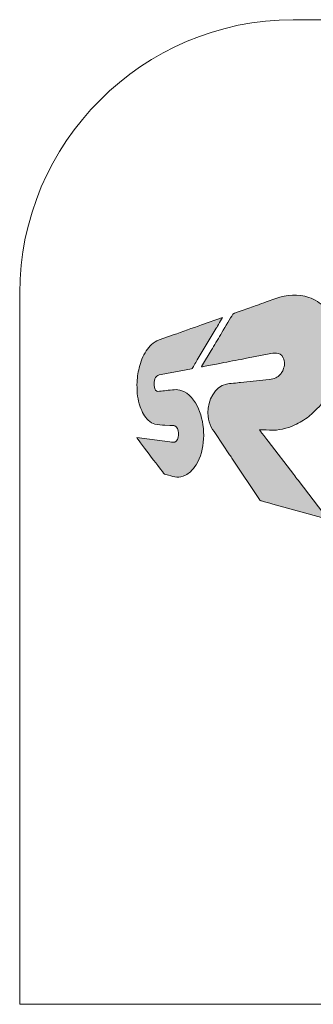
# Model space of a CAD drawing. Header units: millimetres. Extents: x 7 to 595, y -296 to -6.
# Tile 109 of 131: x 426 to 437, y -147 to -111. Entities that reach past the tile are written whole.
import ezdxf

# ---------------------------------------------------------------- set-up
doc = ezdxf.new("R2010")
doc.units = ezdxf.units.MM
doc.header["$MEASUREMENT"] = 0
doc.layers.add('Layer 1', color=7, linetype='Continuous', lineweight=0)

# ---------------------------------------------------------------- blocks, each defined once
blk = doc.blocks.new('Block_35')
at = {"layer": 'Layer 1', "color": 240, "lineweight": 0, "true_color": 0xed2224}
blk.add_open_spline([(496.406, -118.691), (496.406, -118.691), (496.406, -146.709), (496.406, -146.709), (496.406, -146.709), (426.406, -146.709), (426.406, -146.709), (426.406, -146.709), (426.406, -120.709), (426.406, -120.709), (426.406, -115.209), (430.906, -110.709), (436.406, -110.709), (436.406, -110.709), (496.406, -110.709), (496.406, -110.709)], degree=3, knots=[0, 0, 0, 0, 1, 1, 1, 2, 2, 2, 3, 3, 3, 4, 4, 4, 5, 5, 5, 5], dxfattribs=at)
blk = doc.blocks.new('Block_38')
at = {"layer": 'Layer 1', "true_color": 0x100d12, "transparency": 33554687}
h = blk.add_hatch(color=188, dxfattribs=at)
edge = h.paths.add_edge_path()
edge.add_spline(control_points=[(433.054, -123.407), (433.08, -123.394), (433.819, -123.258), (433.874, -123.247), (434.141, -123.193), (434.435, -123.145), (434.702, -123.089), (434.702, -123.089), (435.53, -122.931), (435.53, -122.931), (435.692, -122.902), (435.916, -122.822), (436.041, -123.071), (436.109, -123.209), (436.095, -123.369), (436.038, -123.507), (436.015, -123.563), (435.994, -123.597), (435.962, -123.644), (435.948, -123.666), (435.942, -123.667), (435.927, -123.685), (435.881, -123.741), (435.833, -123.776), (435.767, -123.809), (435.696, -123.845), (435.624, -123.852), (435.525, -123.859), (435.525, -123.859), (434.484, -123.972), (434.484, -123.972), (434.361, -123.989), (434.071, -124.011), (433.966, -124.031), (433.534, -124.114), (433.284, -124.642), (433.287, -125.078), (433.288, -125.25), (433.325, -125.387), (433.371, -125.516), (433.414, -125.637), (433.496, -125.746), (433.562, -125.844), (433.562, -125.844), (434.081, -126.62), (434.081, -126.62), (434.118, -126.674), (434.15, -126.722), (434.186, -126.778), (434.186, -126.778), (435.174, -128.254), (435.174, -128.254), (435.203, -128.299), (435.199, -128.292), (435.253, -128.306), (435.388, -128.342), (435.521, -128.38), (435.658, -128.418), (435.658, -128.418), (437.577, -128.95), (437.577, -128.95), (437.608, -128.958), (437.654, -128.969), (437.678, -128.98), (437.67, -128.95), (437.552, -128.808), (437.525, -128.773), (437.525, -128.773), (436.585, -127.547), (436.585, -127.547), (436.53, -127.475), (436.48, -127.412), (436.426, -127.34), (436.426, -127.34), (435.485, -126.114), (435.485, -126.114), (435.432, -126.044), (435.383, -125.981), (435.329, -125.911), (435.301, -125.874), (435.279, -125.845), (435.251, -125.809), (435.233, -125.784), (435.179, -125.725), (435.172, -125.701), (435.34, -125.699), (435.495, -125.719), (435.677, -125.718), (435.976, -125.715), (436.308, -125.608), (436.526, -125.497), (436.692, -125.412), (436.889, -125.295), (437.03, -125.17), (437.051, -125.151), (437.07, -125.133), (437.093, -125.116), (437.093, -125.116), (437.215, -125.003), (437.215, -125.003), (437.415, -124.8), (437.531, -124.653), (437.685, -124.409), (437.729, -124.339), (437.825, -124.165), (437.851, -124.099), (437.901, -123.972), (437.928, -123.931), (437.987, -123.766), (438.168, -123.254), (438.221, -122.677), (438.082, -122.136), (437.989, -121.776), (437.819, -121.484), (437.558, -121.226), (437.392, -121.062), (437.201, -120.94), (436.973, -120.864), (436.591, -120.737), (436.165, -120.759), (435.772, -120.904), (435.772, -120.904), (435.42, -121.03), (435.42, -121.03), (435.305, -121.076), (435.187, -121.108), (435.072, -121.154), (434.934, -121.21), (434.703, -121.281), (434.545, -121.342), (434.493, -121.362), (434.224, -121.444), (434.204, -121.472), (434.204, -121.472), (434.16, -121.546), (434.16, -121.546), (434.059, -121.701), (433.86, -122.044), (433.759, -122.215), (433.642, -122.415), (433.523, -122.605), (433.405, -122.806), (433.405, -122.806), (433.095, -123.324), (433.095, -123.324), (433.081, -123.349), (433.056, -123.376), (433.054, -123.407)], knot_values=[0, 0, 0, 0, 1, 1, 1, 2, 2, 2, 3, 3, 3, 4, 4, 4, 5, 5, 5, 6, 6, 6, 7, 7, 7, 8, 8, 8, 9, 9, 9, 10, 10, 10, 11, 11, 11, 12, 12, 12, 13, 13, 13, 14, 14, 14, 15, 15, 15, 16, 16, 16, 17, 17, 17, 18, 18, 18, 19, 19, 19, 20, 20, 20, 21, 21, 21, 22, 22, 22, 23, 23, 23, 24, 24, 24, 25, 25, 25, 26, 26, 26, 27, 27, 27, 28, 28, 28, 29, 29, 29, 30, 30, 30, 31, 31, 31, 32, 32, 32, 33, 33, 33, 34, 34, 34, 35, 35, 35, 36, 36, 36, 37, 37, 37, 38, 38, 38, 39, 39, 39, 40, 40, 40, 41, 41, 41, 42, 42, 42, 43, 43, 43, 44, 44, 44, 45, 45, 45, 46, 46, 46, 47, 47, 47, 48, 48, 48, 49, 49, 49, 49], degree=3, periodic=0)
h = blk.add_hatch(color=188, dxfattribs=at)
edge = h.paths.add_edge_path()
edge.add_spline(control_points=[(430.694, -124.053), (430.696, -124.371), (430.716, -124.58), (430.812, -124.86), (430.843, -124.952), (430.885, -125.054), (430.934, -125.133), (431.03, -125.289), (431.163, -125.452), (431.353, -125.502), (431.425, -125.521), (431.63, -125.533), (431.714, -125.532), (431.714, -125.532), (431.897, -125.542), (431.897, -125.542), (431.962, -125.551), (432.029, -125.537), (432.079, -125.559), (432.151, -125.59), (432.213, -125.716), (432.214, -125.819), (432.215, -125.925), (432.215, -126.037), (432.132, -126.122), (432.073, -126.183), (431.988, -126.154), (431.89, -126.14), (431.89, -126.14), (430.687, -125.989), (430.687, -125.989), (430.697, -126.023), (431.558, -127.149), (431.623, -127.233), (431.71, -127.348), (431.665, -127.311), (431.851, -127.364), (432.073, -127.427), (432.234, -127.478), (432.466, -127.364), (432.534, -127.331), (432.594, -127.287), (432.651, -127.238), (432.718, -127.181), (432.811, -127.061), (432.858, -126.982), (433.186, -126.428), (433.213, -125.661), (432.984, -125.038), (432.883, -124.766), (432.684, -124.441), (432.413, -124.308), (432.191, -124.2), (432.065, -124.238), (431.83, -124.26), (431.75, -124.267), (431.66, -124.281), (431.58, -124.288), (431.484, -124.297), (431.426, -124.323), (431.377, -124.252), (431.291, -124.126), (431.303, -123.916), (431.376, -123.792), (431.431, -123.7), (431.463, -123.709), (431.582, -123.685), (431.664, -123.669), (431.753, -123.654), (431.838, -123.636), (431.923, -123.619), (432.015, -123.601), (432.101, -123.587), (432.101, -123.587), (432.684, -123.475), (432.684, -123.475), (432.725, -123.464), (432.747, -123.404), (432.784, -123.34), (432.822, -123.275), (432.861, -123.211), (432.9, -123.146), (432.9, -123.146), (433.592, -121.988), (433.592, -121.988), (433.618, -121.944), (433.816, -121.621), (433.822, -121.597), (433.822, -121.597), (433.054, -121.869), (433.054, -121.869), (432.716, -121.984), (432.36, -122.121), (432.019, -122.236), (432.019, -122.236), (431.502, -122.42), (431.502, -122.42), (431.286, -122.493), (431.15, -122.638), (431.031, -122.82), (430.911, -123.003), (430.826, -123.225), (430.774, -123.439), (430.73, -123.619), (430.693, -123.832), (430.694, -124.053)], knot_values=[0, 0, 0, 0, 1, 1, 1, 2, 2, 2, 3, 3, 3, 4, 4, 4, 5, 5, 5, 6, 6, 6, 7, 7, 7, 8, 8, 8, 9, 9, 9, 10, 10, 10, 11, 11, 11, 12, 12, 12, 13, 13, 13, 14, 14, 14, 15, 15, 15, 16, 16, 16, 17, 17, 17, 18, 18, 18, 19, 19, 19, 20, 20, 20, 21, 21, 21, 22, 22, 22, 23, 23, 23, 24, 24, 24, 25, 25, 25, 26, 26, 26, 27, 27, 27, 28, 28, 28, 29, 29, 29, 30, 30, 30, 31, 31, 31, 32, 32, 32, 33, 33, 33, 34, 34, 34, 35, 35, 35, 35], degree=3, periodic=0)
at = {"layer": 'Layer 1'}
for points, knots in [([(433.054, -123.407), (433.08, -123.394), (433.819, -123.258), (433.874, -123.247), (434.141, -123.193), (434.435, -123.145), (434.702, -123.089), (434.702, -123.089), (435.53, -122.931), (435.53, -122.931), (435.692, -122.902), (435.916, -122.822), (436.041, -123.071), (436.109, -123.209), (436.095, -123.369), (436.038, -123.507), (436.015, -123.563), (435.994, -123.597), (435.962, -123.644), (435.948, -123.666), (435.942, -123.667), (435.927, -123.685), (435.881, -123.741), (435.833, -123.776), (435.767, -123.809), (435.696, -123.845), (435.624, -123.852), (435.525, -123.859), (435.525, -123.859), (434.484, -123.972), (434.484, -123.972), (434.361, -123.989), (434.071, -124.011), (433.966, -124.031), (433.534, -124.114), (433.284, -124.642), (433.287, -125.078), (433.288, -125.25), (433.325, -125.387), (433.371, -125.516), (433.414, -125.637), (433.496, -125.746), (433.562, -125.844), (433.562, -125.844), (434.081, -126.62), (434.081, -126.62), (434.118, -126.674), (434.15, -126.722), (434.186, -126.778), (434.186, -126.778), (435.174, -128.254), (435.174, -128.254), (435.203, -128.299), (435.199, -128.292), (435.253, -128.306), (435.388, -128.342), (435.521, -128.38), (435.658, -128.418), (435.658, -128.418), (437.577, -128.95), (437.577, -128.95), (437.608, -128.958), (437.654, -128.969), (437.678, -128.98), (437.67, -128.95), (437.552, -128.808), (437.525, -128.773), (437.525, -128.773), (436.585, -127.547), (436.585, -127.547), (436.53, -127.475), (436.48, -127.412), (436.426, -127.34), (436.426, -127.34), (435.485, -126.114), (435.485, -126.114), (435.432, -126.044), (435.383, -125.981), (435.329, -125.911), (435.301, -125.874), (435.279, -125.845), (435.251, -125.809), (435.233, -125.784), (435.179, -125.725), (435.172, -125.701), (435.34, -125.699), (435.495, -125.719), (435.677, -125.718), (435.976, -125.715), (436.308, -125.608), (436.526, -125.497), (436.692, -125.412), (436.889, -125.295), (437.03, -125.17), (437.051, -125.151), (437.07, -125.133), (437.093, -125.116), (437.093, -125.116), (437.215, -125.003), (437.215, -125.003), (437.415, -124.8), (437.531, -124.653), (437.685, -124.409), (437.729, -124.339), (437.825, -124.165), (437.851, -124.099), (437.901, -123.972), (437.928, -123.931), (437.987, -123.766), (438.168, -123.254), (438.221, -122.677), (438.082, -122.136), (437.989, -121.776), (437.819, -121.484), (437.558, -121.226), (437.392, -121.062), (437.201, -120.94), (436.973, -120.864), (436.591, -120.737), (436.165, -120.759), (435.772, -120.904), (435.772, -120.904), (435.42, -121.03), (435.42, -121.03), (435.305, -121.076), (435.187, -121.108), (435.072, -121.154), (434.934, -121.21), (434.703, -121.281), (434.545, -121.342), (434.493, -121.362), (434.224, -121.444), (434.204, -121.472), (434.204, -121.472), (434.16, -121.546), (434.16, -121.546), (434.059, -121.701), (433.86, -122.044), (433.759, -122.215), (433.642, -122.415), (433.523, -122.605), (433.405, -122.806), (433.405, -122.806), (433.095, -123.324), (433.095, -123.324), (433.081, -123.349), (433.056, -123.376), (433.054, -123.407)], [0, 0, 0, 0, 1, 1, 1, 2, 2, 2, 3, 3, 3, 4, 4, 4, 5, 5, 5, 6, 6, 6, 7, 7, 7, 8, 8, 8, 9, 9, 9, 10, 10, 10, 11, 11, 11, 12, 12, 12, 13, 13, 13, 14, 14, 14, 15, 15, 15, 16, 16, 16, 17, 17, 17, 18, 18, 18, 19, 19, 19, 20, 20, 20, 21, 21, 21, 22, 22, 22, 23, 23, 23, 24, 24, 24, 25, 25, 25, 26, 26, 26, 27, 27, 27, 28, 28, 28, 29, 29, 29, 30, 30, 30, 31, 31, 31, 32, 32, 32, 33, 33, 33, 34, 34, 34, 35, 35, 35, 36, 36, 36, 37, 37, 37, 38, 38, 38, 39, 39, 39, 40, 40, 40, 41, 41, 41, 42, 42, 42, 43, 43, 43, 44, 44, 44, 45, 45, 45, 46, 46, 46, 47, 47, 47, 48, 48, 48, 49, 49, 49, 49]), ([(430.694, -124.053), (430.696, -124.371), (430.716, -124.58), (430.812, -124.86), (430.843, -124.952), (430.885, -125.054), (430.934, -125.133), (431.03, -125.289), (431.163, -125.452), (431.353, -125.502), (431.425, -125.521), (431.63, -125.533), (431.714, -125.532), (431.714, -125.532), (431.897, -125.542), (431.897, -125.542), (431.962, -125.551), (432.029, -125.537), (432.079, -125.559), (432.151, -125.59), (432.213, -125.716), (432.214, -125.819), (432.215, -125.925), (432.215, -126.037), (432.132, -126.122), (432.073, -126.183), (431.988, -126.154), (431.89, -126.14), (431.89, -126.14), (430.687, -125.989), (430.687, -125.989), (430.697, -126.023), (431.558, -127.149), (431.623, -127.233), (431.71, -127.348), (431.665, -127.311), (431.851, -127.364), (432.073, -127.427), (432.234, -127.478), (432.466, -127.364), (432.534, -127.331), (432.594, -127.287), (432.651, -127.238), (432.718, -127.181), (432.811, -127.061), (432.858, -126.982), (433.186, -126.428), (433.213, -125.661), (432.984, -125.038), (432.883, -124.766), (432.684, -124.441), (432.413, -124.308), (432.191, -124.2), (432.065, -124.238), (431.83, -124.26), (431.75, -124.267), (431.66, -124.281), (431.58, -124.288), (431.484, -124.297), (431.426, -124.323), (431.377, -124.252), (431.291, -124.126), (431.303, -123.916), (431.376, -123.792), (431.431, -123.7), (431.463, -123.709), (431.582, -123.685), (431.664, -123.669), (431.753, -123.654), (431.838, -123.636), (431.923, -123.619), (432.015, -123.601), (432.101, -123.587), (432.101, -123.587), (432.684, -123.475), (432.684, -123.475), (432.725, -123.464), (432.747, -123.404), (432.784, -123.34), (432.822, -123.275), (432.861, -123.211), (432.9, -123.146), (432.9, -123.146), (433.592, -121.988), (433.592, -121.988), (433.618, -121.944), (433.816, -121.621), (433.822, -121.597), (433.822, -121.597), (433.054, -121.869), (433.054, -121.869), (432.716, -121.984), (432.36, -122.121), (432.019, -122.236), (432.019, -122.236), (431.502, -122.42), (431.502, -122.42), (431.286, -122.493), (431.15, -122.638), (431.031, -122.82), (430.911, -123.003), (430.826, -123.225), (430.774, -123.439), (430.73, -123.619), (430.693, -123.832), (430.694, -124.053)], [0, 0, 0, 0, 1, 1, 1, 2, 2, 2, 3, 3, 3, 4, 4, 4, 5, 5, 5, 6, 6, 6, 7, 7, 7, 8, 8, 8, 9, 9, 9, 10, 10, 10, 11, 11, 11, 12, 12, 12, 13, 13, 13, 14, 14, 14, 15, 15, 15, 16, 16, 16, 17, 17, 17, 18, 18, 18, 19, 19, 19, 20, 20, 20, 21, 21, 21, 22, 22, 22, 23, 23, 23, 24, 24, 24, 25, 25, 25, 26, 26, 26, 27, 27, 27, 28, 28, 28, 29, 29, 29, 30, 30, 30, 31, 31, 31, 32, 32, 32, 33, 33, 33, 34, 34, 34, 35, 35, 35, 35])]:
    blk.add_open_spline(points, degree=3, knots=knots, dxfattribs=at)
blk = doc.blocks.new('Block_37')
at = {"layer": 'Layer 1'}
blk.add_blockref('Block_38', (0, 0), dxfattribs=at)
blk = doc.blocks.new('Block_34')
at = {"layer": 'Layer 1'}
for name in ['Block_35', 'Block_37']:
    blk.add_blockref(name, (0, 0), dxfattribs=at)

msp = doc.modelspace()

# ---------------------------------------------------------------- block references
at = {"layer": 'Layer 1'}
msp.add_blockref('Block_34', (0, 0), dxfattribs=at)

doc.saveas('drawing.dxf')
